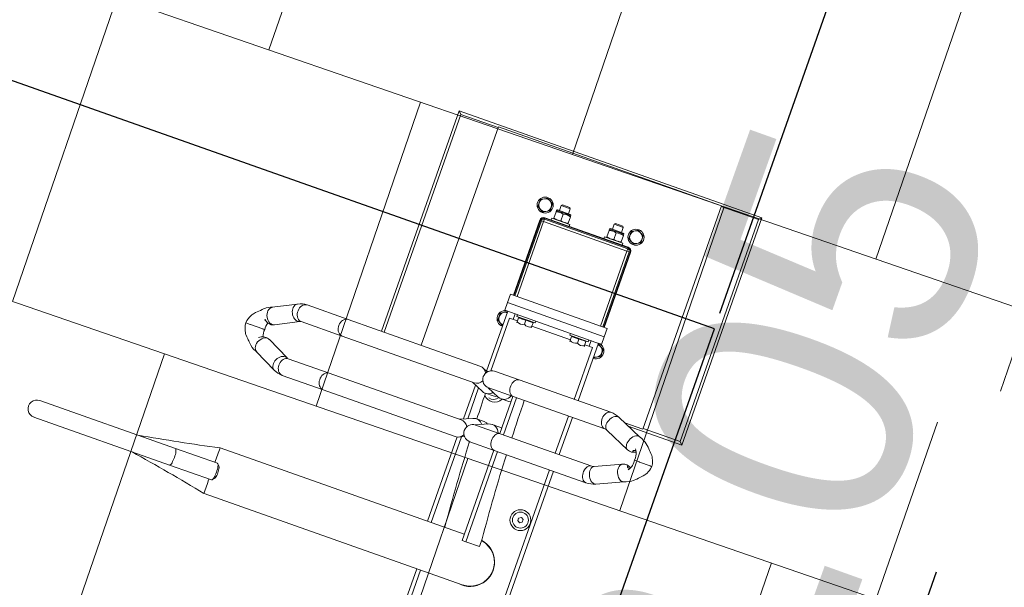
# Model space of a CAD drawing. Header units: metres. Extents: x 134157 to 138734, y 451157 to 455772.
# Tile 23 of 256: x 136359.502 to 136360.729, y 453249.853 to 453250.559. Entities that reach past the tile are written whole.
import ezdxf

# ---------------------------------------------------------------- set-up
doc = ezdxf.new("R2010")
doc.units = ezdxf.units.M
doc.linetypes.add('HIDDEN__G5', pattern=[1.125, 0.75, -0.375])
doc.linetypes.add('TR18X20__G2', pattern=[2.5999999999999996, 1, -0.4, 0, -0.4, 0, -0.4, 0, -0.4])
doc.layers.add('-DR-alg-hulplijnen', color=210, linetype='Continuous', plot=False)
doc.layers.add('-DR-nw-gr-arc-gras', color=7, linetype='Continuous', true_color=0xb5d5a4)
for name, color, linetype in [('-DR-nw-inr-fietsparkeren Tulip Traverse', 2, 'Continuous'), ('-DR-nw-txt-hoogtemaat', 2, 'Continuous'), ('-DR-nw-vh-band 18-20x25', 2, 'TR18X20__G2'), ('VELOPA-FIG15', 1, 'Continuous'), ('VELOPA-FIG25', 1, 'Continuous')]:
    doc.layers.add(name, color=color, linetype=linetype)
doc.layers.add('-DR-nw-rio-HWA 125', color=170, linetype='HIDDEN__G5', lineweight=13)
doc.layers.add('-DR-nw-vh-arc-tegels 300x300x45', color=253, linetype='Continuous', lineweight=9)
doc.styles.add('2-5TXT', font='arial.ttf')
doc.styles.add('Drong', font='txt', dxfattribs={"height": 1.8})
doc.dimstyles.new('VELOPA-drukwerk', dxfattribs={"dimscale": 0, "dimtxt": 2.5, "dimasz": 2, "dimexe": 1, "dimexo": 1, "dimgap": 1, "dimtad": 1, "dimdec": 0, "dimdsep": 46, "dimtxsty": '2-5TXT', "dimcen": 8, "dimadec": 1, "dimazin": 0, "dimtfac": 1, "dimtdec": 0, "dimtmove": 0, "dimatfit": 3, "dimfxl": 1, "dimtolj": 1, "dimtzin": 0, "dimarcsym": 0})

# ---------------------------------------------------------------- blocks, each defined once
blk = doc.blocks.new('*D2307')
at = {"layer": '-DR-alg-hulplijnen', "color": 0, "lineweight": -2, "ltscale": 4, "transparency": 16777216}
for p, q in [((129.2832527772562, -9.985536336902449), (-313.5681702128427, -9.98553633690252)), ((-292.8514468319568, -51.41898309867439), (-292.851446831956, -3593.552089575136)), ((129.2832527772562, -3634.985536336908), (-313.5681702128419, -3634.985536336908))]:
    blk.add_line(p, q, dxfattribs=at)
at = {"layer": '-DR-alg-hulplijnen', "color": 0, "ltscale": 4, "transparency": 16777216}
for points in [[(-299.7570212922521, -51.41898309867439), (-285.9458723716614, -51.41898309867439), (-292.8514468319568, -9.985536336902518)], [(-299.7570212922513, -3593.552089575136), (-285.9458723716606, -3593.552089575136), (-292.851446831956, -3634.985536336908)]]:
    blk.add_solid(points, dxfattribs=at)
at = {"layer": 'Defpoints', "color": 0, "ltscale": 4, "transparency": 16777216}
for p in [(149.9999761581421, -9.985536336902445), (-292.851446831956, -3634.985536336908), (149.9999761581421, -3634.985536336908)]:
    blk.add_point(p, dxfattribs=at)
at = {"layer": '-DR-alg-hulplijnen', "color": 0, "ltscale": 4, "transparency": 16777216, "insert": (-340.0293329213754, -1822.485536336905), "char_height": 51.79180845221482, "attachment_point": 5, "rotation": 90, "style": '2-5TXT'}
blk.add_mtext('\\A1;3625', dxfattribs=at)
blk = doc.blocks.new('Tulip Traverse')
at = {"layer": 'VELOPA-FIG15', "color": 252, "linetype": 'Continuous', "lineweight": 9}
for p, q in [((54.9999475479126, 64.00000303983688), (54.9999475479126, -64.00000303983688)), ((-59.99994277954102, 54.99999970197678), (-59.33010578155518, 54.99999970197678)), ((-59.33010578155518, 54.99999970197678), (-57.99996852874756, 54.99999970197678)), ((-54.9999475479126, 54.99999970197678), (-57.99996852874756, 54.99999970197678)), ((-54.9999475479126, 59.33012813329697), (-54.9999475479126, 59.99999865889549)), ((-54.9999475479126, 57.99999833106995), (-54.9999475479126, 59.33012813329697)), ((-54.9999475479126, 54.99999970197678), (-54.9999475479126, 57.99999833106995)), ((-54.9999475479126, -54.99999970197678), (-54.9999475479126, 54.99999970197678)), ((-54.9999475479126, 54.99999970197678), (44.00002956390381, 54.99999970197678)), ((72.49999046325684, 50.00000074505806), (65.00005722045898, 50.00000074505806)), ((-73.50003719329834, 44.3696491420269), (-73.50003719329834, 25.63034929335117)), ((-73.50003719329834, -25.63034929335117), (-73.50003719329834, -44.3696491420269)), ((-59.99994277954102, -54.99999970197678), (-59.33010578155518, -54.99999970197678)), ((-59.33010578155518, -54.99999970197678), (-57.99996852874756, -54.99999970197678)), ((-57.99996852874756, -54.99999970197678), (-54.9999475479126, -54.99999970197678)), ((44.00002956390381, -54.99999970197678), (-54.9999475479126, -54.99999970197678)), ((-54.9999475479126, -54.99999970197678), (-54.9999475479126, -57.99999833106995)), ((-54.9999475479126, -57.99999833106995), (-54.9999475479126, -59.33012813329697)), ((-54.9999475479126, -59.99999865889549), (-54.9999475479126, -59.33012813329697)), ((72.49999046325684, -50.00000074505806), (65.00005722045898, -50.00000074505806))]:
    blk.add_line(p, q, dxfattribs=at)
at = {"layer": 'VELOPA-FIG15', "color": 252, "linetype": 'Continuous', "lineweight": 9, "flags": 128}
for points in [[(163.6990308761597, 106.0335263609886), (163.4349822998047, 105.5289730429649), (162.6220941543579, 104.52651232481), (161.5209579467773, 103.7163957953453), (160.16685962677, 103.124663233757), (158.603310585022, 102.7703359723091), (156.8806171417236, 102.6647984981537), (155.0542116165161, 102.8114482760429), (153.1826257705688, 103.205569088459), (151.3261795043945, 103.8344949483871), (149.5444774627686, 104.6780124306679), (147.8947401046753, 105.7090014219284), (146.4300155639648, 106.8943366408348), (145.1973915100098, 108.1959158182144), (144.2365646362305, 109.5719039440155), (143.5782909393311, 110.9780743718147), (143.243670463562, 112.3692318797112), (143.243670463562, 113.7006729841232), (143.5782909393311, 114.929586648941), (143.604040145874, 114.9885430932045)], [(211.3029956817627, 106.0335263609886), (211.5670442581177, 105.5289730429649), (212.3798131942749, 104.52651232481), (213.481068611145, 103.7163957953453), (214.8351669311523, 103.124663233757), (216.3987159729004, 102.7703359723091), (218.1212902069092, 102.6647984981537), (219.9478149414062, 102.8114482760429), (221.8194007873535, 103.205569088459), (223.6758470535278, 103.8344949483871), (225.4575490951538, 104.6780124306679), (227.1072864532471, 105.7090014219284), (228.5720109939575, 106.8943366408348), (229.8046350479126, 108.1959158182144), (230.7654619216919, 109.5719039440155), (231.4237356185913, 110.9780743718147), (231.7582368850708, 112.3692318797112), (231.7582368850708, 113.7006729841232), (231.4237356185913, 114.929586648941), (231.3979864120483, 114.9885430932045)], [(163.0010604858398, 102.9086858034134), (162.824273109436, 101.5826091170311), (162.299633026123, 100.2991497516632), (161.4439487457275, 99.09956902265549), (160.2847576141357, 98.02240878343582), (158.8593721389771, 97.10230678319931), (157.213568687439, 96.36881947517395), (155.4001569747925, 95.8455353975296), (153.4775495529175, 95.54926306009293), (151.5074968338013, 95.48952430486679), (149.5532989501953, 95.6682488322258), (147.6777791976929, 96.07968479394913), (145.9411382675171, 96.71061486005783), (144.3992853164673, 97.54075109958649), (143.1018114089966, 98.54341298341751), (142.0903205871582, 99.6863842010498), (141.3974761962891, 100.9329259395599), (141.0453319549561, 102.2429615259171), (141.0009860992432, 102.9121428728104)], [(212.0009660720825, 102.9086858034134), (212.1777534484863, 101.5826091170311), (212.7023935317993, 100.2991497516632), (213.5580778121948, 99.09956902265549), (214.7172689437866, 98.02240878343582), (216.1426544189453, 97.10230678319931), (217.7884578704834, 96.36881947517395), (219.6018695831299, 95.8455353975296), (221.5244770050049, 95.54926306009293), (223.4945297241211, 95.48952430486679), (225.4487276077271, 95.6682488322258), (227.3242473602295, 96.07968479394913), (229.0608882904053, 96.71061486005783), (230.6027412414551, 97.54075109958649), (231.9002151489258, 98.54341298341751), (232.9117059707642, 99.6863842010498), (233.6045503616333, 100.9329259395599), (233.9566946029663, 102.2429615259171), (234.0010404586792, 102.9123589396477)], [(163.0010604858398, -18.10343377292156), (162.824273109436, -19.42951045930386), (162.299633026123, -20.71296609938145), (161.4439487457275, -21.91254869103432), (160.2847576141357, -22.98970520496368), (158.8593721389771, -23.90981093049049), (157.213568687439, -24.64329451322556), (155.4001569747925, -25.1665823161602), (153.4775495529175, -25.46285651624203), (151.5074968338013, -25.52258968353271), (149.5532989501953, -25.34386701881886), (147.6777791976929, -24.93243105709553), (145.9411382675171, -24.30150471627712), (144.3992853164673, -23.47136661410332), (143.1018114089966, -22.46870100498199), (142.0903205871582, -21.3257297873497), (141.3974761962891, -20.07919177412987), (141.0453319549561, -18.76915246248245), (141.0009860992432, -18.10343377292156)], [(212.0009660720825, -18.10343377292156), (212.1777534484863, -19.42951045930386), (212.7023935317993, -20.71296609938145), (213.5580778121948, -21.91254869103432), (214.7172689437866, -22.98970520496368), (216.1426544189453, -23.90981093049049), (217.7884578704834, -24.64329451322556), (219.6018695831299, -25.1665823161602), (221.5244770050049, -25.46285651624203), (223.4945297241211, -25.52258968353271), (225.4487276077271, -25.34386701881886), (227.3242473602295, -24.93243105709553), (229.0608882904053, -24.30150471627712), (230.6027412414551, -23.47136661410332), (231.9002151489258, -22.46870100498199), (232.9117059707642, -21.3257297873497), (233.6045503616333, -20.07919177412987), (233.9566946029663, -18.76915246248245), (234.0010404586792, -18.10343377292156)], [(163.0010604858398, -244.1976517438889), (162.824273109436, -245.6904202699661), (162.299633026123, -247.1352070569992), (161.4439487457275, -248.4855800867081), (160.2847576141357, -249.6981471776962), (158.8593721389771, -250.7339119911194), (157.213568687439, -251.5595853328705), (155.4001569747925, -252.1486580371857), (153.4775495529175, -252.4821758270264), (151.5074968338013, -252.549409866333), (149.5532989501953, -252.3482143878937), (147.6777791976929, -251.8850862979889), (145.9411382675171, -251.1748373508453), (144.3992853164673, -250.2403557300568), (143.1018114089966, -249.1116374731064), (142.0903205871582, -247.8249967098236), (141.3974761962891, -246.4217692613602), (141.0453319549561, -244.9470460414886), (141.0009860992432, -244.1976517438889)], [(212.0009660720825, -244.1976517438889), (212.1777534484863, -245.6904202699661), (212.7023935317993, -247.1352070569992), (213.5580778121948, -248.4855800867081), (214.7172689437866, -249.6981471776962), (216.1426544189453, -250.7339119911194), (217.7884578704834, -251.5595853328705), (219.6018695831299, -252.1486580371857), (221.5244770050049, -252.4821758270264), (223.4945297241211, -252.549409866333), (225.4487276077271, -252.3482143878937), (227.3242473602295, -251.8850862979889), (229.0608882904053, -251.1748373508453), (230.6027412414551, -250.2403557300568), (231.9002151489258, -249.1116374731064), (232.9117059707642, -247.8249967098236), (233.6045503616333, -246.4217692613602), (233.9566946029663, -244.9470460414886), (234.0010404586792, -244.1976517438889)], [(163.0010604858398, -298.2179820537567), (162.824273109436, -299.710750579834), (162.299633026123, -301.1555373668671), (161.4439487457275, -302.5059103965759), (160.2847576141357, -303.7184774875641), (158.8593721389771, -304.754227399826), (157.213568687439, -305.5799305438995), (155.4001569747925, -306.1690032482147), (153.4775495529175, -306.5025210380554), (151.5074968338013, -306.5697550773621), (149.5532989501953, -306.3685595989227), (147.6777791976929, -305.9054017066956), (145.9411382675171, -305.1951825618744), (144.3992853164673, -304.2606711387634), (143.1018114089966, -303.1319677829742), (142.0903205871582, -301.8453419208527), (141.3974761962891, -300.442099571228), (141.0453319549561, -298.9673912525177), (141.0009860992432, -298.2179820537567)], [(164.1013622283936, -302.6831448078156), (163.9333963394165, -304.2117953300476), (163.4349822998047, -305.7630658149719), (162.6220941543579, -307.2870969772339), (161.5209579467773, -308.7349236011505), (160.16685962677, -310.0599944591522), (158.603310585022, -311.219722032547), (156.8806171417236, -312.1768236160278), (155.0542116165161, -312.9005432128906), (153.1826257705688, -313.367635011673), (151.3261795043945, -313.5630786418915), (149.5444774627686, -313.4805858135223), (147.8947401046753, -313.1228089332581), (146.4300155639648, -312.5012516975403), (145.1973915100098, -311.6359114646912), (144.2365646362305, -310.5545341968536), (143.8339948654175, -309.8772764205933)], [(163.4681224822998, -299.952507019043), (163.9333963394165, -301.2262582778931), (164.1013622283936, -302.6831448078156)], [(211.5336656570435, -299.9528646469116), (211.0686302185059, -301.2262582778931), (210.9006643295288, -302.6831448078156)], [(210.9006643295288, -302.6831448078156), (211.0686302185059, -304.2117953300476), (211.5670442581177, -305.7630658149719), (212.3798131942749, -307.2870969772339), (213.481068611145, -308.7349236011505), (214.8351669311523, -310.0599944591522), (216.3987159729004, -311.219722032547), (218.1212902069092, -312.1768236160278), (219.9478149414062, -312.9005432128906), (221.8194007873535, -313.367635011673), (223.6758470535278, -313.5630786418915), (225.4575490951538, -313.4805858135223), (227.1072864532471, -313.1228089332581), (228.5720109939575, -312.5012516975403), (229.8046350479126, -311.6359114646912), (230.7654619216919, -310.5545341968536), (231.1680316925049, -309.8772168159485)], [(212.0009660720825, -298.2179820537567), (212.1777534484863, -299.710750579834), (212.7023935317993, -301.1555373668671), (213.5580778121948, -302.5059103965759), (214.7172689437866, -303.7184774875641), (216.1426544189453, -304.754227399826), (217.7884578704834, -305.5799305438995), (219.6018695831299, -306.1690032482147), (221.5244770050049, -306.5025210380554), (223.4945297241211, -306.5697550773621), (225.4487276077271, -306.3685595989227), (227.3242473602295, -305.9054017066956), (229.0608882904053, -305.1951825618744), (230.6027412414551, -304.2606711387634), (231.9002151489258, -303.1319677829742), (232.9117059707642, -301.8453419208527), (233.6045503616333, -300.442099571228), (233.9566946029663, -298.9673912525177), (234.0010404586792, -298.2179820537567)], [(375, -390.9295201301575), (373.0359077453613, -390.972375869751), (371.134877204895, -391.099601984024), (369.3580627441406, -391.3070559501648), (367.7626848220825, -391.5881514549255), (366.399884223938, -391.9337689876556), (365.3134107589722, -392.3328518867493), (364.5384311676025, -392.7725553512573), (364.0995025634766, -393.238753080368), (363.9999628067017, -393.5970962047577)], [(386.0000371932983, -393.5977816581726), (385.9004974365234, -393.238753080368), (385.4615688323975, -392.7725553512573), (384.6865892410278, -392.3328518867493), (383.600115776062, -391.9337689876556), (382.2373151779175, -391.5881514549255), (380.6419372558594, -391.3070559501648), (378.865122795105, -391.099601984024), (376.9640922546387, -390.972375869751), (375, -390.9295201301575)]]:
    blk.add_lwpolyline(points, dxfattribs=at)
at = {"layer": 'VELOPA-FIG25', "color": 252, "linetype": 'Continuous', "lineweight": 9}
for p, q in [((-149.9999761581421, 200.0000029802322), (-149.9999761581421, -200.0000029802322)), ((-146.5079784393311, 196.507915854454), (-149.9999761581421, 200.0000029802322)), ((149.9999761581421, 200.0000029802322), (-149.9999761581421, 200.0000029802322)), ((-146.5079784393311, 196.507915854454), (-146.5079784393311, 147.4999934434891)), ((146.5079784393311, 196.507915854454), (-146.5079784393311, 196.507915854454)), ((146.5079784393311, 196.507915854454), (149.9999761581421, 200.0000029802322)), ((146.5079784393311, 147.4999934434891), (146.5079784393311, 196.507915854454)), ((149.9999761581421, 129.3410658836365), (149.9999761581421, 200.0000029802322)), ((187.5009536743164, 172.0253676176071), (187.5009536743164, 173.6836433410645)), ((187.5009536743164, 171.6429144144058), (187.5009536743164, 172.0253676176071)), ((187.5009536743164, 157.1551561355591), (187.5009536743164, 171.6429144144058)), ((-147.5000381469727, 147.4999934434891), (-147.5000381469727, -147.4999934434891)), ((147.5000381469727, 147.4999934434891), (-147.5000381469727, 147.4999934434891)), ((147.5000381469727, 123.7310916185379), (147.5000381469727, 147.4999934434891)), ((187.5009536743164, 157.1551561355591), (187.5009536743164, 156.8891704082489)), ((187.5009536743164, 156.8891704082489), (187.5009536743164, 150.6867259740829)), ((157.889723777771, 147.0454782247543), (143.604040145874, 114.9885430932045)), ((163.6990308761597, 106.0335263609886), (178.0484914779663, 138.2336765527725)), ((196.9535350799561, 138.2336765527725), (211.3029956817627, 106.0335263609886)), ((231.3979864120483, 114.9885430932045), (217.1123027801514, 147.0454782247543)), ((141.0009860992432, 102.9086858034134), (141.0009860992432, -18.10343377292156)), ((163.0010604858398, -18.10343377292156), (163.0010604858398, 102.9086858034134)), ((212.0009660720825, 102.9086858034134), (212.0009660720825, -18.10343377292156)), ((234.0010404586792, -18.10343377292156), (234.0010404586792, 102.9086858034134)), ((-70.38116455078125, 68.00000369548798), (-79.61881160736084, 68.00000369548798)), ((44.00002956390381, 64.00000303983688), (44.00002956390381, -64.00000303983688)), ((54.9999475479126, 64.00000303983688), (44.00002956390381, 64.00000303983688)), ((65.00005722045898, 64.00000303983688), (54.9999475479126, 64.00000303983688)), ((65.00005722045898, 64.00000303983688), (65.00005722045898, -64.00000303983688)), ((79.61881160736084, 68.00000369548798), (70.38116455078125, 68.00000369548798)), ((-79.61881160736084, 52.00000107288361), (-70.38116455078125, 52.00000107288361)), ((-59.99994277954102, -54.99999970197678), (-59.99994277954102, 54.99999970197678)), ((-59.33010578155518, 54.99999970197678), (-59.33010578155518, -54.99999970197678)), ((-57.99996852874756, 54.99999970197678), (-57.99996852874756, -54.99999970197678)), ((-54.9999475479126, 59.99999865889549), (44.00002956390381, 59.99999865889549)), ((44.00002956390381, 59.33012813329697), (-54.9999475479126, 59.33012813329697)), ((-54.9999475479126, 57.99999833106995), (44.00002956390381, 57.99999833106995)), ((141.0009860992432, 59.99999865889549), (65.00005722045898, 59.99999865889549)), ((141.0009860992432, 54.7499991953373), (72.49999046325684, 54.7499991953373)), ((72.49999046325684, 54.7499991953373), (72.49999046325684, 44.50000077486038)), ((212.0009660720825, 59.99999865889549), (163.0010604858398, 59.99999865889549)), ((212.0009660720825, 54.7499991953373), (163.0010604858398, 54.7499991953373)), ((516.0009860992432, 59.99999865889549), (234.0010404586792, 59.99999865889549)), ((516.0009860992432, 54.7499991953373), (234.0010404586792, 54.7499991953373)), ((-81.24995231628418, 41.00000113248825), (-82.49998092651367, 39.74999859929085)), ((-82.49998092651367, 39.74999859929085), (-82.49998092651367, 35.00000014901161)), ((-74.4999647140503, 41.00000113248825), (-81.24995231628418, 41.00000113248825)), ((-81.24995231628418, 41.00000113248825), (-81.24995231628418, 35.00000014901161)), ((-74.4999647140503, 43.36965084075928), (-74.4999647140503, 26.63034945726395)), ((-72.49999046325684, 44.3696491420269), (-73.50003719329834, 44.3696491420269)), ((-71.75004482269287, 44.50000077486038), (-72.44133949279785, 44.50000077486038)), ((-71.75004482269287, 44.50000077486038), (-63.24994564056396, 44.50000077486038)), ((-62.56616115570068, 44.50000077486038), (-63.24994564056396, 44.50000077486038)), ((-62.5, 41.00000113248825), (-62.99996376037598, 41.00000113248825)), ((-62.5, 44.46965083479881), (-62.5154972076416, 44.50054466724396)), ((-59.99994277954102, 46.99999839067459), (-62.5, 46.99999839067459)), ((-62.5, 23.00000004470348), (-62.5, 46.99999839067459)), ((67.49999523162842, 46.99999839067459), (65.00005722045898, 46.99999839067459)), ((67.49999523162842, 46.99999839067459), (67.49999523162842, 23.00000004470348)), ((68.24994087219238, 44.50000077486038), (67.49999523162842, 44.50000077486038)), ((68.24994087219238, 44.50000077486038), (73.50003719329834, 44.50000077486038)), ((68.24994087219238, 39.74999859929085), (68.24994087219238, 44.50000077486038)), ((68.24994087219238, 35.00000014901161), (68.24994087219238, 39.74999859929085)), ((73.50003719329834, 44.50000077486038), (74.96786117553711, 44.50000077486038)), ((75.00004768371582, 44.46965083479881), (74.96905326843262, 44.50054466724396)), ((301.5358448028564, 41.49999842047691), (303.2679557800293, 44.50000077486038)), ((303.2679557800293, 38.49999979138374), (301.5358448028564, 41.49999842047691)), ((303.2679557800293, 44.50000077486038), (306.7320585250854, 44.50000077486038)), ((306.7320585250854, 38.49999979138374), (303.2679557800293, 38.49999979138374)), ((306.7320585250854, 44.50000077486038), (308.4640502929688, 41.49999842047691)), ((308.4640502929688, 41.49999842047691), (306.7320585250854, 38.49999979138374)), ((-82.49998092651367, 35.00000014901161), (-82.49998092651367, 30.24999983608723)), ((-82.49998092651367, 30.24999983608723), (-81.24995231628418, 28.99999916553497)), ((-81.24995231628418, 35.00000014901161), (-81.24995231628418, 28.99999916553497)), ((-81.24995231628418, 28.99999916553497), (-74.4999647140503, 28.99999916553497)), ((-73.50003719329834, 25.63034929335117), (-72.49999046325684, 25.63034929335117)), ((-72.49999046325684, 25.53034946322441), (-72.48461246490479, 25.49950033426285)), ((-72.43382930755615, 25.49999952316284), (-71.75004482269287, 25.49999952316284)), ((-71.75004482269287, 35.00000759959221), (-63.24994564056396, 35.00000759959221)), ((-63.24994564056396, 25.49999952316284), (-71.75004482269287, 25.49999952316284)), ((-63.24994564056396, 25.49999952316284), (-62.55865097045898, 25.49999952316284)), ((-62.99996376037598, 28.99999916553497), (-62.5, 28.99999916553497)), ((67.49999523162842, 25.49999952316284), (68.24994087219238, 25.49999952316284)), ((68.24994087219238, 35.00000759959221), (73.50003719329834, 35.00000759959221)), ((68.24994087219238, 30.24999983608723), (68.24994087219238, 35.00000014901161)), ((68.24994087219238, 25.49999952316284), (68.24994087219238, 30.24999983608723)), ((68.24994087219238, 25.50000883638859), (73.50003719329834, 25.50000883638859)), ((72.49999046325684, 25.50000883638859), (72.49999046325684, -25.49999952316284)), ((73.50003719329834, 25.49999952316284), (74.96786117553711, 25.49999952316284)), ((-62.5, 23.00000004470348), (-59.99994277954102, 23.00000004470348)), ((65.00005722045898, 23.00000004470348), (67.49999523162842, 23.00000004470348)), ((343.000054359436, 4.241229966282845), (353.0000448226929, 4.241229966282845)), ((353.0000448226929, -13.70817609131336), (353.0000448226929, 4.241229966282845)), ((405.1500558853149, -341.1548137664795), (405.1500558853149, -0.0807104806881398)), ((-59.99994277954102, -23.00000004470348), (-62.5, -23.00000004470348)), ((-62.5, -46.99999839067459), (-62.5, -23.00000004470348)), ((67.49999523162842, -23.00000004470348), (65.00005722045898, -23.00000004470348)), ((67.49999523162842, -23.00000004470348), (67.49999523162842, -46.99999839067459)), ((141.0009860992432, -18.10343377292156), (141.0009860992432, -50.58857426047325)), ((163.0010604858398, -13.70817609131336), (212.0009660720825, -13.70817609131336)), ((163.0010604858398, -50.58857426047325), (163.0010604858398, -18.10343377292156)), ((163.0010604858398, -18.58069933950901), (212.0009660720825, -18.58069933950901)), ((170.6560850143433, -31.25658258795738), (170.6560850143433, -21.18788287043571)), ((204.3459415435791, -21.18788287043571), (204.3459415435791, -31.25658258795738)), ((212.0009660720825, -18.10343377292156), (212.0009660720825, -50.58857426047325)), ((234.0010404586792, -13.70817609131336), (353.0000448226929, -13.70817609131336)), ((234.0010404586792, -50.58857426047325), (234.0010404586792, -18.10343377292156)), ((234.0010404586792, -18.58069933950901), (353.0000448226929, -18.58069933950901)), ((344.8499441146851, -18.58069933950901), (344.8499441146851, -341.1305248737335)), ((353.0000448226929, -13.70817609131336), (353.0000448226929, -18.58069933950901)), ((-81.24995231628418, -28.99999916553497), (-82.49998092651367, -30.24999983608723)), ((-82.49998092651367, -30.24999983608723), (-82.49998092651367, -35.00000014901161)), ((-82.49998092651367, -35.00000014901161), (-82.49998092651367, -39.74999859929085)), ((-74.4999647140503, -28.99999916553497), (-81.24995231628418, -28.99999916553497)), ((-81.24995231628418, -28.99999916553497), (-81.24995231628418, -35.00000014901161)), ((-81.24995231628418, -35.00000014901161), (-81.24995231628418, -41.00000113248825)), ((-74.4999647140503, -26.63034945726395), (-74.4999647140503, -43.36965084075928)), ((-72.49999046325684, -25.63034929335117), (-73.50003719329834, -25.63034929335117)), ((-71.75004482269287, -25.49999952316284), (-72.44133949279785, -25.49999952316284)), ((-71.75004482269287, -25.49999952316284), (-63.24994564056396, -25.49999952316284)), ((-71.75004482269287, -34.99999269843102), (-63.24994564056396, -34.99999269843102)), ((-62.56616115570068, -25.49999952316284), (-63.24994564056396, -25.49999952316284)), ((-62.5, -28.99999916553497), (-62.99996376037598, -28.99999916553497)), ((-62.5, -25.53034946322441), (-62.5154972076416, -25.49945563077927)), ((68.24994087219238, -25.49999952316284), (67.49999523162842, -25.49999952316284)), ((68.24994087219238, -25.49999952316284), (73.50003719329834, -25.49999952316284)), ((68.24994087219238, -30.24999983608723), (68.24994087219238, -25.49999952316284)), ((68.24994087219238, -35.00000014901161), (68.24994087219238, -30.24999983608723)), ((68.24994087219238, -34.99999269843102), (73.50003719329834, -34.99999269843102)), ((68.24994087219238, -39.74999859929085), (68.24994087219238, -35.00000014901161)), ((73.50003719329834, -25.49999952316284), (74.96786117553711, -25.49999952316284)), ((75.00004768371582, -25.53034946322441), (74.96905326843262, -25.49945563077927)), ((162.9856824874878, -51.16858333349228), (169.77858543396, -35.49042344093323)), ((205.2234411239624, -35.49042344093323), (212.0163440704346, -51.16858333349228)), ((-82.49998092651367, -39.74999859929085), (-81.24995231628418, -41.00000113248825)), ((-81.24995231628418, -41.00000113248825), (-74.4999647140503, -41.00000113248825)), ((-73.50003719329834, -44.3696491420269), (-72.49999046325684, -44.3696491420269)), ((-72.49999046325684, -44.46965083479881), (-72.48461246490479, -44.50049996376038)), ((-72.43382930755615, -44.50000077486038), (-71.75004482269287, -44.50000077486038)), ((-63.24994564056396, -44.50000077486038), (-71.75004482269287, -44.50000077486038)), ((-63.24994564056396, -44.50000077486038), (-62.55865097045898, -44.50000077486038)), ((-62.99996376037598, -41.00000113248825), (-62.5, -41.00000113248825)), ((-62.5, -46.99999839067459), (-59.99994277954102, -46.99999839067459)), ((65.00005722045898, -46.99999839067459), (67.49999523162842, -46.99999839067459)), ((67.49999523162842, -44.50000077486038), (68.24994087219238, -44.50000077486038)), ((68.24994087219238, -44.50000077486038), (68.24994087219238, -39.74999859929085)), ((68.24994087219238, -44.49998959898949), (73.50003719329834, -44.49998959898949)), ((72.49999046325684, -44.49998959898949), (72.49999046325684, -55.25000020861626)), ((73.50003719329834, -44.50000077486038), (74.96786117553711, -44.50000077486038)), ((170.6560850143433, -52.19133570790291), (170.6560850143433, -42.1225018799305)), ((204.3459415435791, -42.1225018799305), (204.3459415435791, -52.19133570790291)), ((344.8499441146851, -44.48400065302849), (343.000054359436, -44.48400065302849)), ((-70.38116455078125, -52.00000107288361), (-79.61881160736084, -52.00000107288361)), ((-54.9999475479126, -57.99999833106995), (44.00002956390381, -57.99999833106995)), ((-54.9999475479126, -59.33012813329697), (44.00002956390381, -59.33012813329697)), ((-54.9999475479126, -59.99999865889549), (44.00002956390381, -59.99999865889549)), ((144.0082788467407, -59.99999865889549), (65.00005722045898, -59.99999865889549)), ((72.49999046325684, -55.25000020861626), (142.0375108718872, -55.25000020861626)), ((144.7933912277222, -58.89824032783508), (141.882061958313, -65.61768800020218)), ((163.0010604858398, -72.06787914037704), (169.77858543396, -56.42503499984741)), ((205.2234411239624, -56.42503499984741), (212.0009660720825, -72.06787914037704)), ((233.1199645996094, -65.61768800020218), (230.2086353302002, -58.89824032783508)), ((405.1500558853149, -55.25000020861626), (516.0009860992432, -55.25000020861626)), ((516.0009860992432, -59.99999865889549), (405.1500558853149, -59.99999865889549)), ((-79.61881160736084, -68.00000369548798), (-70.38116455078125, -68.00000369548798)), ((54.9999475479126, -64.00000303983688), (44.00002956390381, -64.00000303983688)), ((65.00005722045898, -64.00000303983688), (54.9999475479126, -64.00000303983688)), ((70.38116455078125, -68.00000369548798), (79.61881160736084, -68.00000369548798)), ((141.0009860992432, -69.8595717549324), (141.0009860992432, -244.1976517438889)), ((163.0010604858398, -244.1976517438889), (163.0010604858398, -69.8595717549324)), ((209.9378108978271, -67.30592995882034), (165.0642156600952, -67.30592995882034)), ((207.8267335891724, -62.43340671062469), (167.17529296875, -62.43340671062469)), ((212.0009660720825, -69.8595717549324), (212.0009660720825, -244.1976517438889)), ((344.8499441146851, -62.43340671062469), (231.7402362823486, -62.43340671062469)), ((344.8499441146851, -67.30592995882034), (233.6901426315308, -67.30592995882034)), ((234.0010404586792, -244.1976517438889), (234.0010404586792, -69.8595717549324)), ((-147.5000381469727, -147.4999934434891), (141.0009860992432, -147.4999934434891)), ((-146.5079784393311, -147.4999934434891), (-146.5079784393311, -196.507915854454)), ((-146.5079784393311, -196.507915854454), (-149.9999761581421, -200.0000029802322)), ((-149.9999761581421, -200.0000029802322), (141.0009860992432, -200.0000029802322)), ((-146.5079784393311, -196.507915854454), (141.0009860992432, -196.507915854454)), ((141.0009860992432, -244.1976517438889), (141.0009860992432, -298.2179820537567)), ((163.0010604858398, -298.2179820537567), (163.0010604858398, -244.1976517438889)), ((212.0009660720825, -244.1976517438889), (212.0009660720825, -298.2179820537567)), ((234.0010404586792, -298.2179820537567), (234.0010404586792, -244.1976517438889)), ((177.8167486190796, -328.319251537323), (163.4671688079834, -299.9506890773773)), ((211.5347385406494, -299.9506890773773), (197.1852779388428, -328.319251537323)), ((143.8357830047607, -309.8807334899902), (158.1852436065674, -338.2493257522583)), ((216.816782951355, -338.2493257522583), (231.1662435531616, -309.8807334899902)), ((178.0706644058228, -329.0289640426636), (177.8582334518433, -328.4029066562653)), ((197.1436738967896, -328.4029066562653), (196.9050168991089, -329.0925920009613)), ((187.5009536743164, -339.9212956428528), (187.5009536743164, -337.881863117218)), ((187.5009536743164, -339.9212956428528), (187.5009536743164, -340.3375744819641)), ((187.5009536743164, -356.6464781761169), (187.5009536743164, -340.3375744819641)), ((363.9999628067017, -338.0627930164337), (363.9999628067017, -393.5967981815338)), ((366.7697906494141, -335.1222574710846), (364.3491268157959, -337.3961448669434)), ((385.6508731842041, -337.3961448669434), (383.2302093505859, -335.1222574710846)), ((386.0000371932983, -393.5967981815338), (386.0000371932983, -338.0627930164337)), ((187.5009536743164, -356.9601476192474), (187.5009536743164, -356.6464781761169)), ((187.5009536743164, -362.9988133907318), (187.5009536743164, -356.9601476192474)), ((363.9999628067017, -393.5967981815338), (363.9999628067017, -572.6706385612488)), ((386.0000371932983, -393.5967981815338), (386.0000371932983, -572.7052688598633))]:
    blk.add_line(p, q, dxfattribs=at)
at = {"layer": 'VELOPA-FIG25', "color": 252, "linetype": 'Continuous', "lineweight": 9, "flags": 128}
for points in [[(187.5009536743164, 173.706516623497), (184.2466592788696, 173.1961816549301), (181.6490888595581, 172.4864542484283), (179.6689033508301, 171.7446446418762), (177.6127815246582, 170.7628071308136), (176.1322021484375, 169.9005663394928), (174.7305393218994, 168.9419895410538), (172.7770566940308, 167.3248559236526), (171.0531711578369, 165.5442863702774), (170.4040765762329, 164.7457033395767), (169.7156429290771, 164.1983389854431), (168.2260036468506, 162.9038453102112), (166.4713621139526, 161.2167805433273), (163.246750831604, 157.6075702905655), (161.8210077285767, 155.6790322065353), (160.2709293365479, 153.2015949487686), (158.7780714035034, 150.0703394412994), (157.6435565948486, 146.2071985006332)], [(217.3584699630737, 146.2071985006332), (216.2239551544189, 150.0703394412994), (214.730978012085, 153.2015949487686), (213.1810188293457, 155.6790322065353), (211.7552757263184, 157.6075702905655), (208.5306644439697, 161.2167805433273), (206.7760229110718, 162.9038453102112), (205.2863836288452, 164.1983389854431), (204.5979499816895, 164.7457033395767), (203.9488554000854, 165.5442863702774), (202.2249698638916, 167.3248559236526), (200.2714872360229, 168.9419895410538), (198.8698244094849, 169.9005663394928), (197.3892450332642, 170.7628071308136), (195.3331232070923, 171.7446446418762), (193.3529376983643, 172.4864542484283), (190.7553672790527, 173.1961816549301), (187.5009536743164, 173.706516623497)], [(173.5479831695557, 147.0246613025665), (173.5492944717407, 147.0165997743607), (173.6305952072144, 147.052213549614), (174.0202903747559, 147.3787128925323), (174.6516227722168, 147.8699147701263), (175.6339073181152, 148.501843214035), (176.7555475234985, 149.0834206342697), (178.1901121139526, 149.6669799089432), (179.7541379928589, 150.1395255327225), (181.8016767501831, 150.5468338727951), (184.3768358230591, 150.7721841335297), (187.5009536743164, 150.6654471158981)], [(176.970362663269, 149.1708159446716), (177.1765947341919, 148.7905234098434), (177.687406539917, 147.6688534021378), (177.9931783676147, 146.5779989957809), (178.0359745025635, 145.8062082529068), (177.8851747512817, 145.3337371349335), (177.5683164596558, 145.1145112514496), (177.0720481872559, 145.1680958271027), (176.458477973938, 145.5948650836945), (176.0144233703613, 146.3237553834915), (175.7553815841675, 147.3481357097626), (175.6852865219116, 148.4208554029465), (175.6877899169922, 148.5297530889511)], [(187.5009536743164, 150.6654471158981), (190.1460886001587, 150.7817953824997), (192.3959255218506, 150.6489813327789), (194.2605972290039, 150.3626555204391), (195.7629919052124, 150.0001847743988), (198.0935335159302, 149.154007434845), (200.0033855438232, 148.1082290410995), (200.7253170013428, 147.5875079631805), (201.147198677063, 147.2575813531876), (201.2563943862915, 147.1927762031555), (201.2873888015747, 147.2037732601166)], [(196.955680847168, 146.0177600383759), (197.0559358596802, 145.4438716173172), (197.3360776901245, 145.146518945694), (197.7838277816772, 145.125150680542), (198.3730792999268, 145.4300433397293), (198.9563703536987, 146.2494134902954), (199.2416381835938, 147.3125219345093), (199.3163824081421, 148.3871340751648), (199.3142366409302, 148.4855711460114)], [(157.6919555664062, 146.2271809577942), (157.5511693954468, 145.245298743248), (157.7519178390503, 143.7477469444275), (158.3466529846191, 142.2103494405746), (159.3122482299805, 140.6922042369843), (160.6118679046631, 139.2516493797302), (162.1954441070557, 137.9440426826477), (164.0020608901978, 136.8196308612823), (165.9623384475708, 135.9216272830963), (168.0010557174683, 135.2845579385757), (170.0396537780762, 134.9328756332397), (171.9999313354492, 134.8801106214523), (173.8066673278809, 135.1282894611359), (175.3901243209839, 135.6678754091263), (176.6897439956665, 136.4781260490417), (177.6554584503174, 137.5279128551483), (178.0275106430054, 138.3093893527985)], [(217.3100709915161, 146.2271809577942), (217.4508571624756, 145.245298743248), (217.2501087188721, 143.7477469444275), (216.6553735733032, 142.2103494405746), (215.6897783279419, 140.6922042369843), (214.3901586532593, 139.2516493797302), (212.8065824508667, 137.9440426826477), (210.9999656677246, 136.8196308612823), (209.0396881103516, 135.9216272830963), (207.0009708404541, 135.2845579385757), (204.9623727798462, 134.9328756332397), (203.0019760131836, 134.8801106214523), (201.1953592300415, 135.1282894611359), (199.6119022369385, 135.6678754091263), (198.3122825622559, 136.4781260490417), (197.346568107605, 137.5279128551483), (196.9747543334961, 138.3090615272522)], [(-79.61881160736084, 67.99999624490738), (-80.5814266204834, 66.33258610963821), (-81.63821697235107, 64.50232118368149), (-83.12857151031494, 61.92081794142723), (-84.23757553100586, 60.00000238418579)], [(-65.76240062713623, 60.00000238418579), (-66.72513484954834, 61.66741251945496), (-67.78180599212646, 63.49768489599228), (-69.27216053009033, 66.07917696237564), (-70.38116455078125, 67.99999624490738)], [(70.38116455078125, 67.99999624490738), (69.41854953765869, 66.33258610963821), (68.36175918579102, 64.50232118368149), (66.87140464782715, 61.92081794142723), (65.76240062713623, 60.00000238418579)], [(84.23757553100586, 60.00000238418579), (83.2749605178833, 61.66741251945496), (82.21817016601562, 63.49768489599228), (80.72781562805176, 66.07917696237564), (79.61881160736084, 67.99999624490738)], [(-84.23757553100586, 59.99999865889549), (-83.2749605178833, 58.33258852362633), (-82.21817016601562, 56.502316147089), (-80.72781562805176, 53.92082035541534), (-79.61881160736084, 52.00000107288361)], [(-70.38116455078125, 52.00000107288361), (-69.41854953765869, 53.66741120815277), (-68.36175918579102, 55.49768358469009), (-66.87140464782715, 58.07917937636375), (-65.76240062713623, 59.99999865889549)], [(-71.75004482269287, 44.50000077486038), (-72.39878177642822, 41.32276028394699), (-72.39687442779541, 41.00000113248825)], [(-62.61837482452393, 41.00000113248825), (-62.6213550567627, 41.49932041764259), (-63.24994564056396, 44.50000077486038)], [(-72.38161563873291, 28.99999916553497), (-72.37863540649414, 28.50068174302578), (-71.75004482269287, 25.49999952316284)], [(-63.24994564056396, 25.49999952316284), (-62.60120868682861, 28.67724001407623), (-62.60311603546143, 28.99999916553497)], [(170.6417798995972, -21.18559554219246), (170.6557273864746, -21.10050246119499), (170.1982021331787, -18.58069933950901)], [(204.3602466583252, -21.18559554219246), (204.3462991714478, -21.10050246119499), (204.8038244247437, -18.58069933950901)], [(-71.75004482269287, -25.49999952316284), (-72.39878177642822, -28.67724001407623), (-72.39687442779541, -28.99999916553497)], [(-62.61837482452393, -28.99999916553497), (-62.6213550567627, -28.50068174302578), (-63.24994564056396, -25.49999952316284)], [(-72.38161563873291, -41.00000113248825), (-72.37863540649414, -41.49932041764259), (-71.75004482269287, -44.50000077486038)], [(-63.24994564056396, -44.50000077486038), (-62.60120868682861, -41.32276028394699), (-62.60311603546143, -41.00000113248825)], [(169.1454648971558, -36.95148229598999), (170.0642108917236, -38.61692547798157), (170.6417798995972, -42.12478920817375)], [(205.8564424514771, -36.95148229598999), (204.9378156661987, -38.61692547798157), (204.3602466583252, -42.12478920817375)], [(-79.61881160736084, -52.00000107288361), (-80.5814266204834, -53.66741120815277), (-81.63821697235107, -55.49768358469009), (-83.12857151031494, -58.07917937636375), (-84.23757553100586, -59.99999865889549)], [(-84.23757553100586, -60.00000238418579), (-83.2749605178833, -61.66741251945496), (-82.21817016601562, -63.49768489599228), (-80.72781562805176, -66.07917696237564), (-79.61881160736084, -67.99999624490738)], [(-65.76240062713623, -59.99999865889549), (-66.72513484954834, -58.33258852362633), (-67.78180599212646, -56.502316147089), (-69.27216053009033, -53.92082035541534), (-70.38116455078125, -52.00000107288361)], [(-70.38116455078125, -67.99999624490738), (-69.41854953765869, -66.33258610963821), (-68.36175918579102, -64.50232118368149), (-66.87140464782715, -61.92081794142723), (-65.76240062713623, -60.00000238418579)], [(65.76240062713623, -60.00000238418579), (66.72513484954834, -61.66741251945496), (67.78180599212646, -63.49768489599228), (69.27216053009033, -66.07917696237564), (70.38116455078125, -67.99999624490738)], [(79.61881160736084, -67.99999624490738), (80.5814266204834, -66.33258610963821), (81.63821697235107, -64.50232118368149), (83.12857151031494, -61.92081794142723), (84.23757553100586, -60.00000238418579)], [(144.1317796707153, -60.42535230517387), (143.882155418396, -59.4620481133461), (143.6929702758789, -57.79803544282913)], [(158.2179069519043, -338.2344245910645), (158.3466529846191, -338.5462164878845), (159.3122482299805, -339.7852778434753), (160.6118679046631, -340.7745063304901), (162.1954441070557, -341.4758741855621), (164.0020608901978, -341.8624699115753), (165.9623384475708, -341.9193923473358), (168.0010557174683, -341.6444659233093), (170.0396537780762, -341.0483002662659), (171.9999313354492, -340.1537239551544), (173.8066673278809, -338.9951884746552), (175.3901243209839, -337.6171588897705), (176.6897439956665, -336.0726535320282), (177.6554584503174, -334.4209790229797), (178.2500743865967, -332.7256143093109), (178.4508228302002, -331.0517072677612)], [(178.4508228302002, -331.0517072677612), (178.2500743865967, -329.4636309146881), (177.7840852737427, -328.3341825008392)], [(196.5512037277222, -331.0517072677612), (196.7519521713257, -329.4636309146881), (197.2179412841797, -328.3341825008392)], [(216.7840003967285, -338.2344245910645), (216.6553735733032, -338.5462164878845), (215.6897783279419, -339.7852778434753), (214.3901586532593, -340.7745063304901), (212.8065824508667, -341.4758741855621), (210.9999656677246, -341.8624699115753), (209.0396881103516, -341.9193923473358), (207.0009708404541, -341.6444659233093), (204.9623727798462, -341.0483002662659), (203.0019760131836, -340.1537239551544), (201.1953592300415, -338.9951884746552), (199.6119022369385, -337.6171588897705), (198.3122825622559, -336.0726535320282), (197.346568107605, -334.4209790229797), (196.7519521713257, -332.7256143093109), (196.5512037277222, -331.0517072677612)], [(158.0581665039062, -337.99809217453), (158.8308811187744, -340.3798341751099), (160.2017879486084, -343.0817127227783), (161.5065336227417, -345.1021015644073), (162.561297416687, -346.5257287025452), (163.6351346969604, -347.8445708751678), (165.0136709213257, -349.3656814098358), (166.7003631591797, -351.0078489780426), (168.4859991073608, -352.5916934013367), (169.9638366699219, -354.1619479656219), (171.2849140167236, -355.6198179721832), (172.4659204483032, -356.7533195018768), (173.4046936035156, -357.5475513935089), (174.2537021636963, -358.1927716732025), (175.5894422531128, -359.0871691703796), (177.5012016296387, -360.1564466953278), (179.3675422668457, -361.0044121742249), (181.6421747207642, -361.8189692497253), (184.3503713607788, -362.5185191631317), (187.5009536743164, -363.0017340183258)], [(176.8956184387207, -339.5863473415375), (176.6289472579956, -340.0624990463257), (176.0456562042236, -341.1433398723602), (175.7603883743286, -341.7683243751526), (175.6856441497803, -341.9708013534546), (175.7090091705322, -341.8270945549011), (175.7576465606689, -341.3190245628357), (175.7680177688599, -340.5995070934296)], [(187.5009536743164, -363.0017340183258), (190.4243230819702, -362.565666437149), (192.9627656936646, -361.9411289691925), (195.1225996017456, -361.2104058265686), (196.9236135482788, -360.4409694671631), (198.8131999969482, -359.4492971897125), (200.1839876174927, -358.5885763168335), (201.1532783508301, -357.8929603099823), (203.5706043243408, -355.7703197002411), (205.3518295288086, -353.763073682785), (206.2298059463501, -352.9377281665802), (207.2427272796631, -352.0445823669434), (208.3640098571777, -351.0043621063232), (209.6881866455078, -349.6846556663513), (211.4310264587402, -347.7534651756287), (213.5026454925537, -345.0812697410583), (214.9546146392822, -342.8107500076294), (216.2885665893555, -340.0982618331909), (216.9677019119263, -337.9509150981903)], [(375, -335.3955149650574), (373.0359077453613, -335.4383707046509), (371.134877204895, -335.565596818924), (369.3580627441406, -335.7730507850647), (367.7626848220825, -336.0541462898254), (366.399884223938, -336.3997638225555), (365.3134107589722, -336.7988467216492), (364.5384311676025, -337.2385501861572), (364.0995025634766, -337.7047479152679), (363.9999628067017, -338.0627930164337)], [(366.7697906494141, -335.1222574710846), (366.9160604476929, -335.0004851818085), (367.6388263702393, -334.6068561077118), (368.6832189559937, -334.2582583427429), (370.0038194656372, -333.9699506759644), (371.5426921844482, -333.7545096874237), (373.2327222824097, -333.6213529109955), (375, -333.5763216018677)], [(375, -333.5763216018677), (376.7672777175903, -333.6213529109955), (378.4573078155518, -333.7545096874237), (379.9961805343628, -333.9699506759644), (381.3167810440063, -334.2582583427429), (382.3611736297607, -334.6068561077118), (383.0839395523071, -335.0004851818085), (383.2302093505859, -335.1222574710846)], [(386.0000371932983, -338.0627930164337), (385.9004974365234, -337.7047479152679), (385.4615688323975, -337.2385501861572), (384.6865892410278, -336.7988467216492), (383.600115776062, -336.3997638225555), (382.2373151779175, -336.0541462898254), (380.6419372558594, -335.7730507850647), (378.865122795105, -335.565596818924), (376.9640922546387, -335.4383707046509), (375, -335.3955149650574)]]:
    blk.add_lwpolyline(points, dxfattribs=at)
at = {"layer": 'VELOPA-FIG25', "color": 252, "linetype": 'Continuous', "lineweight": 9}
for centre, radius in [((-75, 60), 10), ((-75, 60), 7.987600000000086), ((305, 41.5), 13.00000000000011), ((305, 41.5), 10.00000000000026), ((-75, -60), 10), ((-75, -60), 7.987600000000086)]:
    blk.add_circle(centre, radius, dxfattribs=at)
for centre, radius, start, end in [((166.7846062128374, 142.8751711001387), 12.18414312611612, 337.8623022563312, 31.55288370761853), ((206.5235182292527, 142.7238968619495), 10.56985619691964, 146.3903393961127, 204.8392644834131), ((203.7414792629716, 145.4536292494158), 6.80920727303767, 146.8818236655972, 175.2476988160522), ((170.5885980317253, 102.8533265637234), 29.58766372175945, 155.7860897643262, 179.8927981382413), ((204.306196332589, 102.8302194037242), 29.69494779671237, 0.1513994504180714, 24.16971264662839), ((170.5508439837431, 102.8627219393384), 7.549923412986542, 155.1667789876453, 179.6511816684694), ((204.2612220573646, 102.8202919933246), 7.740248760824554, 0.6543332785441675, 24.52770606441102), ((75, 60), 10, 0, 180), ((75, 60), 7.987600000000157, 0, 180), ((-55, 55), 5.000000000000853, 90, 180), ((-55, 55), 4.330127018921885, 90, 180), ((-55, 55), 3.000000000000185, 90, 180), ((-73.4999999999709, 43.36965000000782), 1.000000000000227, 90, 180), ((-56.57142926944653, 39.750000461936), 15.90449222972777, 162.6229959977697, 197.3770040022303), ((-78.4285611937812, 39.750000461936), 15.90449222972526, 342.6229959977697, 17.37700400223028), ((66.26632541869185, 39.750000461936), 8.653848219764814, 326.70918705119, 33.29081294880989), ((66.26632905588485, 39.750000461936), 8.6538451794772, 326.7091738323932, 33.2908261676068), ((-73.4999999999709, 26.63035000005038), 1.000000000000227, 180, 270), ((-56.57142926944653, 30.24999983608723), 15.90449222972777, 162.6229959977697, 197.3770040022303), ((-78.42856378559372, 30.24999983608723), 15.90449470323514, 342.6229987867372, 17.37700121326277), ((66.26632905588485, 30.24999983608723), 8.6538451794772, 326.7091738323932, 33.2908261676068), ((66.2663272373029, 30.24999983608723), 8.653846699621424, 326.7091804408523, 33.29081955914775), ((375, -0.2499999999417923), 30.50000000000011, 351.3116377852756, 171.5322073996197), ((375.0414814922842, -0.01195290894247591), 30.10345574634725, 359.7684763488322, 171.8777585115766), ((151.7886882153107, 2374.192623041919), 2377.652496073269, 271.9815174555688, 274.6127211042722), ((143.8884610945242, 2582.766890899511), 2586.377612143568, 270.4234034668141, 271.5090643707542), ((159.8977542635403, -31.22296203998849), 10.75249535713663, 336.6453982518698, 73.22508413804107), ((215.1042722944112, -31.22296203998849), 10.75249535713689, 106.7749158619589, 203.3546017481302), ((-73.4999999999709, -26.63034999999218), 1.000000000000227, 90, 180), ((-56.57142667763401, -30.24999983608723), 15.90449470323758, 162.6229987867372, 197.3770012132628), ((-56.57142926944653, -39.750000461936), 15.90449222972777, 162.6229959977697, 197.3770040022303), ((-78.4285611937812, -30.24999983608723), 15.90449222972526, 342.6229959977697, 17.37700400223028), ((-78.4285611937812, -39.750000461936), 15.90449222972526, 342.6229959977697, 17.37700400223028), ((66.2663272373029, -30.24999983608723), 8.653846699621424, 326.7091804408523, 33.29081955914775), ((66.26632905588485, -30.24999983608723), 8.6538451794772, 326.7091738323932, 33.2908261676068), ((66.26632905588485, -39.750000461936), 8.6538451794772, 326.7091738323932, 33.2908261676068), ((66.26632541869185, -39.750000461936), 8.653848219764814, 326.70918705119, 33.29081294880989), ((165, -43.5), 10.00000000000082, 344.5339900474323, 59.99999999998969), ((165, -41.99999999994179), 12.99999999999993, 308.5210711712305, 64.20936745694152), ((-73.4999999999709, -43.36964999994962), 1.000000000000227, 180, 270), ((160.0144097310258, -52.16312069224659), 10.64340381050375, 336.4239192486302, 53.92348796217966), ((214.9876168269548, -52.16312069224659), 10.64340381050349, 126.0765120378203, 203.5760807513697), ((151.7884312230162, 2325.47207957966), 2377.657188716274, 271.9814852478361, 274.6127181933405), ((-55, -55), 5.000000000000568, 180, 270), ((-55, -55), 4.33012701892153, 180, 270), ((-55, -55), 3.000000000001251, 180, 270), ((75, -60), 10.00000000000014, 180, 270), ((75, -60), 7.987600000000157, 180, 0), ((75, -60), 10, 270, 0), ((151.7863852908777, -69.8913475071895), 10.78544600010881, 117.2730813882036, 179.8311966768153), ((152.0010086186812, -50.58857251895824), 10.99999999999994, 180, 0), ((152.1783856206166, -69.91414343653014), 10.82281244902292, 0.2889027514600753, 62.60681918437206), ((143.9362250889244, 2532.378211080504), 2584.713664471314, 270.5923670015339, 271.3341565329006), ((222.8236409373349, -69.91414343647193), 10.82281244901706, 117.3931808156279, 179.7110972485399), ((223.0010086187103, -50.58857251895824), 10.99999999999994, 180, 0), ((223.2156412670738, -69.8913475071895), 10.78544600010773, 0.1688033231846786, 62.72691861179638), ((166.8465559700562, -298.1117447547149), 25.84578821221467, 180.2355109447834, 207.0877276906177), ((166.9682683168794, -298.0798263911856), 3.969612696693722, 181.9944855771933, 208.1184572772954), ((208.0929056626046, -298.0955005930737), 3.909979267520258, 331.674809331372, 358.2048961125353), ((208.2547215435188, -298.1358691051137), 25.74644985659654, 332.8594946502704, 359.8172667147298), ((169.3135178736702, -333.4635562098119), 9.748134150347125, 321.0819029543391, 23.2647242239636), ((208.2126825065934, -333.6251376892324), 12.16837436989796, 160.5635990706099, 222.1963150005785), ((184.5957316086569, -315.5118490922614), 22.5577594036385, 253.7081469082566, 277.399697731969), ((190.3793033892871, -314.6268631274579), 23.43233614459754, 262.9441577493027, 285.5689864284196), ((-2308.458438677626, -892.7292686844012), 2710.013417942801, 9.549677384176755, 11.74146964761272), ((359.7183478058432, 230.4909263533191), 571.9357693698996, 268.5109321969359, 270.4289306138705), ((391.037169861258, 146.6940343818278), 488.1490784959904, 269.4087634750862, 271.6563741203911), ((3112.600236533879, -902.9041331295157), 2765.092969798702, 168.2804046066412, 170.4285562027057), ((375, -572.7261158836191), 11.00143839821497, 179.0855323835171, 0.9144676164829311)]:
    blk.add_arc(centre, radius, start, end, dxfattribs=at)
blk = doc.blocks.new('Tulip fietsenrek rail')
at = {"layer": '-DR-alg-hulplijnen'}
blk.add_lwpolyline([(3149.999976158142, -1934.985536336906), (3149.999976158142, -9.985536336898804), (149.9999761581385, -9.985536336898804), (149.9999761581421, -1934.985536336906)], close=True, dxfattribs=at)
at = {"layer": 'VELOPA-FIG15'}
blk.add_blockref('Tulip Traverse', (149.9999761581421, -200.0000029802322), dxfattribs=at)
at = {"layer": '-DR-alg-hulplijnen', "ltscale": 4}
dim = blk.add_linear_dim(base=(-292.851446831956, -3634.985536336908), p1=(149.9999761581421, -9.985536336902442), p2=(149.9999761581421, -3634.985536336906), angle=90, dimstyle='VELOPA-drukwerk', override={"dimscale": 20.71672338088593}, dxfattribs=at)
dim.commit()
dim.dimension.update_dxf_attribs({"geometry": '*D2307', "text_midpoint": (-340.0293329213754, -1822.485536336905)})

msp = doc.modelspace()

# ---------------------------------------------------------------- hatches: boundary and pattern name
at = {"layer": '-DR-nw-gr-arc-gras', "transparency": 33554687}
h = msp.add_hatch(dxfattribs=at)
h.set_pattern_fill('AGR-BOLLEN', color=256, scale=0.1, pattern_type=2)
h.set_pattern_definition([(115.3356253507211, (136419.7180158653, 453326.2367068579), (-0.2236810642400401, -0.1059037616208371), [0.06, -0.187485]), (205.3356253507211, (136419.7180158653, 453326.2367068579), (0.1059037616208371, -0.22368106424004), [0.06, -0.187485])])
edge = h.paths.add_edge_path()
edge.add_arc((-7000776.809524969, 3043164.567559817), 7592527.997363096, 340.0567505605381, 340.0572256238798)
edge.add_line((136455.7815594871, 453494.2542758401), (136455.1236032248, 453494.4934109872))
edge.add_arc((380495.2223584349, 364992.5484406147), 259592.3035530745, 160.0666568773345, 160.0804453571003)
edge.add_line((136433.832290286, 453435.7615323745), (136433.813485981, 453435.768343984))
edge.add_line((136433.813485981, 453435.768343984), (136432.1794965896, 453431.2550945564))
edge.add_line((136432.1794965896, 453431.2550945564), (136432.198303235, 453431.2482893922))
edge.add_line((136432.198303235, 453431.2482893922), (136431.6776287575, 453429.8696050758))
edge.add_line((136431.6776287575, 453429.8696050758), (136432.3363505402, 453429.6312341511))
edge.add_line((136432.3363505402, 453429.6312341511), (136434.3092713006, 453435.0765756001))
at = {"layer": '-DR-nw-vh-arc-tegels 300x300x45'}
h = msp.add_hatch(dxfattribs=at)
h.set_pattern_fill('AVH-TEGEL_200X200_HALFST', color=256, scale=2, angle=71, pattern_type=2)
h.set_pattern_definition([(71, (0, 0), (-0.05887645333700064, 0.443321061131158), [0.4, -0.4]), (161, (0, 0), (-0.1302272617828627, -0.3782074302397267), [])])
edge = h.paths.add_edge_path()
edge.add_line((136352.2811913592, 453245.1898912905), (136357.3043978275, 453243.415998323))
edge.add_line((136357.3043978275, 453243.415998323), (136356.4299753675, 453240.9398598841))
edge.add_arc((136353.789766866, 453241.8722219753), 2.800000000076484, 253.3613233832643, 340.54985788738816, ccw=False)
edge.add_line((136352.9880282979, 453239.1894593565), (136352.0298987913, 453239.4757945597))
edge.add_line((136352.0298987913, 453239.4757945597), (136351.7435635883, 453238.5176650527))
edge.add_line((136351.7435635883, 453238.5176650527), (136352.701693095, 453238.2313298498))
edge.add_arc((136353.7893528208, 453241.8768084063), 3.804276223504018, 253.3870769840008, 342.5675275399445)
edge.add_line((136357.4189012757, 453240.737117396), (136357.1360217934, 453240.8370133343))
edge.add_line((136357.1360217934, 453240.8370133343), (136357.635501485, 453242.2514107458))
edge.add_line((136357.635501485, 453242.2514107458), (136357.9183809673, 453242.1515148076))
edge.add_line((136357.9183809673, 453242.1515148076), (136358.2473294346, 453243.0830118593))
edge.add_line((136358.2473294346, 453243.0830118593), (136360.8886789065, 453250.5626309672))
edge.add_line((136360.8886789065, 453250.5626309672), (136360.6529460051, 453250.6458775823))
edge.add_line((136360.6529460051, 453250.6458775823), (136360.8027899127, 453251.0701968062))
edge.add_line((136360.8027899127, 453251.0701968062), (136360.7556433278, 453251.0868461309))
edge.add_line((136360.7556433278, 453251.0868461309), (136355.1658636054, 453253.1201556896))
edge.add_line((136355.1658636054, 453253.1201556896), (136352.2811913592, 453245.1898912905))

# ---------------------------------------------------------------- linework, layer by layer
at = {"layer": '-DR-nw-rio-HWA 125', "flags": 128}
msp.add_lwpolyline([(136359.2930187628, 453246.1616268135), (136365.5230745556, 453264.1075355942), (136373.389677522, 453285.0020412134)], dxfattribs=at)
at = {"layer": '-DR-nw-vh-band 18-20x25'}
msp.add_lwpolyline([(136358.8467050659, 453244.7802887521), (136361.0385228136, 453250.9869501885)], dxfattribs=at)

# ---------------------------------------------------------------- block references
at = {"layer": '-DR-nw-inr-fietsparkeren Tulip Traverse', "xscale": 0.001, "yscale": 0.001, "zscale": 0.001, "rotation": 250.5473389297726}
msp.add_blockref('Tulip fietsenrek rail', (136360.4272732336, 453250.3126879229), dxfattribs=at)

# ---------------------------------------------------------------- texts
at = {"layer": '-DR-nw-txt-hoogtemaat', "style": 'Drong'}
msp.add_text('+2.05', height=0.32, rotation=70.33562535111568, dxfattribs=at).set_placement((136360.3612621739, 453249.3282654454))

doc.saveas('drawing.dxf')
